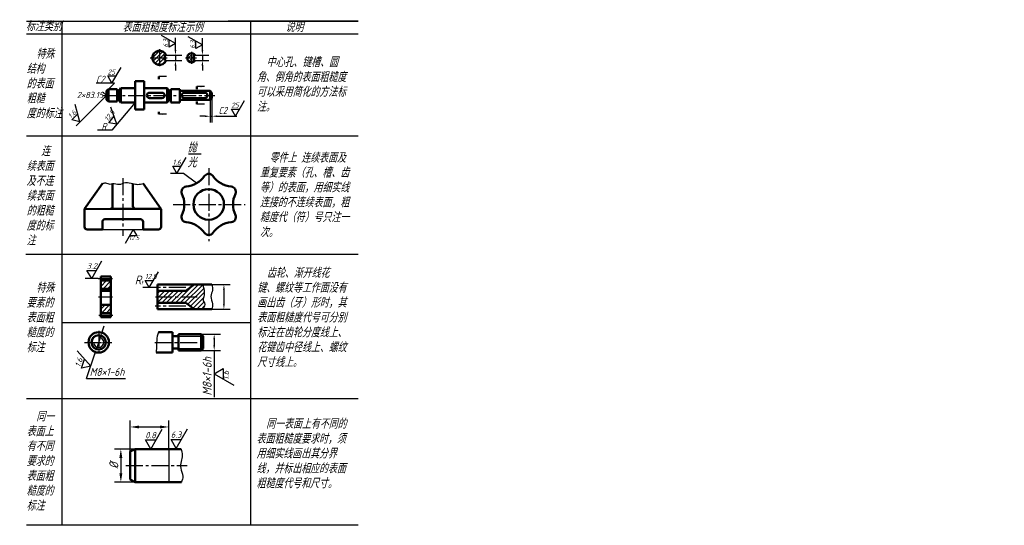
# Model space of a CAD drawing. Header units: millimetres. Extents: x 91 to 477, y 28 to 226.
import ezdxf

# ---------------------------------------------------------------- set-up
doc = ezdxf.new("R2010")
doc.units = ezdxf.units.MM
doc.header["$LTSCALE"] = 0.7
doc.linetypes.add('CENTER2', pattern=[28.575, 19.05, -3.175, 3.175, -3.175])
for name, color, linetype in [('剖面线层', 7, 'Continuous'), ('尺寸层', 221, 'Continuous'), ('符号层', 7, 'Continuous'), ('细实线层', 7, 'Continuous')]:
    doc.layers.add(name, color=color, linetype=linetype)
for name, color, linetype, lineweight in [('文字层', 227, 'Continuous', 20), ('点画线层', 3, 'CENTER2', 25), ('粗实线层', 1, 'Continuous', 50)]:
    doc.layers.add(name, color=color, linetype=linetype, lineweight=lineweight)
doc.styles.add('工程字体（斜）', font='gbeitc.shx', dxfattribs={"bigfont": 'gbcbig.shx'})
doc.styles.add('工程斜体', font='gbeitc.shx', dxfattribs={"bigfont": 'gbcbig.shx'})
doc.dimstyles.new('小箭头', dxfattribs={"dimtxt": 3.5, "dimasz": 2, "dimexe": 2.5, "dimexo": 0, "dimgap": 1, "dimtad": 1, "dimdsep": 46, "dimtxsty": '工程字体（斜）', "dimcen": 0, "dimadec": 0, "dimazin": 0, "dimtfac": 1, "dimtmove": 0, "dimatfit": 3, "dimfxl": 0, "dimarcsym": 0})
doc.dimstyles.new('线性直径', dxfattribs={"dimtxt": 3.5, "dimasz": 3.5, "dimexe": 2.5, "dimexo": 0, "dimgap": 1, "dimtad": 1, "dimtxsty": '工程斜体', "dimcen": 0, "dimadec": 0, "dimazin": 0, "dimtfac": 1, "dimtmove": 0, "dimatfit": 3, "dimfxl": 0, "dimarcsym": 0})

# ---------------------------------------------------------------- blocks, each defined once
blk = doc.blocks.new('粗糙度符号1')
at = {"layer": '细实线层', "ltscale": 0.5}
for p, q in [((0, 0), (6.38, 11.05)), ((0, 0), (-2.92, 5.05)), ((-2.92, 5.05), (2.92, 5.05))]:
    blk.add_line(p, q, dxfattribs=at)
at = {"layer": '细实线层', "ltscale": 0.5, "style": '工程字体（斜）'}
blk.add_attdef('CCD', (-3, 6), '', height=3.5, dxfattribs=at)
blk = doc.blocks.new('*D18')
at = {"layer": 'Defpoints', "color": 0, "ltscale": 0.5}
for p in [(148.12, 211.98), (148.12, 209.88), (151.84, 209.88)]:
    blk.add_point(p, dxfattribs=at)
at = {"layer": '尺寸层', "color": 0, "lineweight": -2, "ltscale": 0.5}
for p, q in [((151.84, 213.98), (151.84, 215.98)), ((148.12, 211.98), (154.34, 211.98)), ((148.12, 209.88), (154.34, 209.88)), ((151.84, 211.98), (151.84, 209.88)), ((151.84, 207.88), (151.84, 205.88))]:
    blk.add_line(p, q, dxfattribs=at)
at = {"layer": '尺寸层', "color": 0, "ltscale": 0.5}
for points in [[(151.5, 213.98), (152.17, 213.98), (151.84, 211.98)], [(151.5, 207.88), (152.17, 207.88), (151.84, 209.88)]]:
    blk.add_solid(points, dxfattribs=at)
blk = doc.blocks.new('*D19')
at = {"layer": 'Defpoints', "color": 0, "ltscale": 0.5}
for p in [(159.55, 211.98), (159.55, 209.88), (162.39, 209.88)]:
    blk.add_point(p, dxfattribs=at)
at = {"layer": '尺寸层', "color": 0, "lineweight": -2, "ltscale": 0.5}
for p, q in [((162.39, 213.98), (162.39, 215.98)), ((159.55, 211.98), (164.89, 211.98)), ((159.55, 209.88), (164.89, 209.88)), ((162.39, 211.98), (162.39, 209.88)), ((162.39, 207.88), (162.39, 205.88))]:
    blk.add_line(p, q, dxfattribs=at)
at = {"layer": '尺寸层', "color": 0, "ltscale": 0.5}
for points in [[(162.06, 213.98), (162.73, 213.98), (162.39, 211.98)], [(162.06, 207.88), (162.73, 207.88), (162.39, 209.88)]]:
    blk.add_solid(points, dxfattribs=at)
blk = doc.blocks.new('粗糙度符号2')
at = {"layer": '细实线层', "ltscale": 0.5}
for p, q in [((0, 0), (-6.38, -11.05)), ((0, 0), (2.92, -5.05)), ((2.92, -5.05), (-2.92, -5.05))]:
    blk.add_line(p, q, dxfattribs=at)
at = {"layer": '细实线层', "ltscale": 0.5, "style": '工程字体（斜）'}
blk.add_attdef('CCD', (-3.52, -8.38), '', height=3.5, dxfattribs=at)
blk = doc.blocks.new('*D20')
at = {"layer": 'Defpoints', "color": 0, "ltscale": 0.5}
for p in [(166.05, 121.97), (166.05, 112.37), (170.83, 112.37)]:
    blk.add_point(p, dxfattribs=at)
at = {"layer": '尺寸层', "color": 0, "lineweight": -2, "ltscale": 0.5}
for p, q in [((166.05, 121.97), (173.33, 121.97)), ((170.83, 119.97), (170.83, 114.37)), ((166.05, 112.37), (173.33, 112.37))]:
    blk.add_line(p, q, dxfattribs=at)
at = {"layer": '尺寸层', "color": 0, "ltscale": 0.5}
for points in [[(170.49, 119.97), (171.16, 119.97), (170.83, 121.97)], [(170.49, 114.37), (171.16, 114.37), (170.83, 112.37)]]:
    blk.add_solid(points, dxfattribs=at)
blk = doc.blocks.new('*D21')
at = {"layer": 'Defpoints', "color": 0, "ltscale": 0.5}
for p in [(161.85, 102.52), (161.85, 96.12), (167.01, 96.12)]:
    blk.add_point(p, dxfattribs=at)
at = {"layer": '尺寸层', "color": 0, "lineweight": -2, "ltscale": 0.5}
for p, q in [((161.85, 102.52), (169.51, 102.52)), ((167.01, 100.52), (167.01, 98.12)), ((161.85, 96.12), (169.51, 96.12)), ((167.01, 96.12), (167.01, 77.83))]:
    blk.add_line(p, q, dxfattribs=at)
at = {"layer": '尺寸层', "color": 0, "ltscale": 0.5}
for points in [[(166.68, 100.52), (167.34, 100.52), (167.01, 102.52)], [(166.68, 98.12), (167.34, 98.12), (167.01, 96.12)]]:
    blk.add_solid(points, dxfattribs=at)
at = {"layer": '尺寸层', "color": 0, "ltscale": 0.5, "insert": (164.26, 85.97), "char_height": 3.5, "attachment_point": 5, "rotation": 90, "style": '工程字体（斜）'}
blk.add_mtext('M8×1-6h', dxfattribs=at)
blk = doc.blocks.new('*D22')
at = {"layer": 'Defpoints', "color": 0, "ltscale": 0.5}
for p in [(136.1, 57.48), (130.42, 44.48), (136.1, 44.48)]:
    blk.add_point(p, dxfattribs=at)
at = {"layer": '尺寸层', "color": 0, "lineweight": -2, "ltscale": 0.5}
for p, q in [((136.1, 57.48), (127.92, 57.48)), ((130.42, 53.98), (130.42, 47.98)), ((136.1, 44.48), (127.92, 44.48))]:
    blk.add_line(p, q, dxfattribs=at)
at = {"layer": '尺寸层', "color": 0, "ltscale": 0.5}
for points in [[(129.84, 53.98), (131, 53.98), (130.42, 57.48)], [(129.84, 47.98), (131, 47.98), (130.42, 44.48)]]:
    blk.add_solid(points, dxfattribs=at)
at = {"layer": '尺寸层', "color": 0, "ltscale": 0.5, "insert": (127.67, 50.98), "char_height": 3.5, "attachment_point": 5, "rotation": 90, "style": '工程斜体'}
blk.add_mtext('%%C', dxfattribs=at)
blk = doc.blocks.new('*D23')
at = {"layer": 'Defpoints', "color": 0, "ltscale": 0.5}
for p in [(149.25, 66.12), (134.1, 56.48), (149.25, 57.48)]:
    blk.add_point(p, dxfattribs=at)
at = {"layer": '尺寸层', "color": 0, "lineweight": -2, "ltscale": 0.5}
for p, q in [((134.1, 56.48), (134.1, 68.62)), ((137.6, 66.12), (145.75, 66.12)), ((149.25, 57.48), (149.25, 68.62))]:
    blk.add_line(p, q, dxfattribs=at)
at = {"layer": '尺寸层', "color": 0, "ltscale": 0.5}
for points in [[(137.6, 66.7), (137.6, 65.54), (134.1, 66.12)], [(145.75, 66.7), (145.75, 65.54), (149.25, 66.12)]]:
    blk.add_solid(points, dxfattribs=at)
blk = doc.blocks.new('dfs')
at = {"layer": '剖面线层', "ltscale": 0.5}
h = blk.add_hatch(dxfattribs=at)
h.set_pattern_fill('ANSI31', scale=0.35, style=0)
h.set_pattern_definition([(45, (-89.671, -79.7318), (-0.7857724, 0.7857724), [])])
h.paths.add_polyline_path([(10.255, 67.331), (10.255, 64.531, 0.3056147), (12.851, 66.281), (12.421, 66.281), (12.421, 67.331)])
h.paths.add_polyline_path([(12.421, 67.331), (12.421, 68.381), (12.851, 68.381, 0.3056147), (10.255, 70.131), (10.255, 67.331)])
h.paths.add_polyline_path([(10.255, 70.131, 0.4142136), (7.455, 67.331), (10.255, 67.331)])
h.paths.add_polyline_path([(10.255, 67.331), (7.455, 67.331, 0.4142136), (10.255, 64.531)])
h.paths.add_polyline_path([(22.875, 67.331), (21.125, 67.331, 0.4142136), (22.875, 65.581)])
h.paths.add_polyline_path([(22.875, 65.581, 0.236068), (24.275, 66.281), (23.819, 66.281), (23.819, 67.331), (22.875, 67.331)])
h.paths.add_polyline_path([(22.875, 67.331), (23.819, 67.331), (23.819, 68.381), (24.275, 68.381, 0.236068), (22.875, 69.081)])
h.paths.add_polyline_path([(22.875, 67.331), (22.875, 69.081, 0.4142136), (21.125, 67.331)])
h = blk.add_hatch(dxfattribs=at)
h.set_pattern_fill('ANSI31', scale=0.4, style=0)
h.set_pattern_definition([(45, (-111.957, -104.2587), (-0.898026, 0.898026), [])])
h.paths.add_polyline_path([(-12.719, -20.027), (-12.719, -23.227), (-8.719, -23.227), (-8.719, -20.027)])
h.paths.add_polyline_path([(-12.719, -29.627), (-12.719, -32.827), (-8.719, -32.827), (-8.719, -29.627)])
h = blk.add_hatch(dxfattribs=at)
h.set_pattern_fill('ANSI31', scale=0.4, style=0)
h.set_pattern_definition([(45, (-129.4347, -117.9882), (-0.898026, 0.898026), [])])
edge = h.paths.add_edge_path()
edge.add_line((9.484, -24.027), (9.484, -28.827))
edge.add_line((9.484, -28.827), (20.684, -28.827))
edge.add_line((20.684, -28.827), (23.884, -31.227))
edge.add_line((23.884, -31.227), (27.243, -31.227))
edge.add_spline(control_points=[(27.243, -31.227), (27.739, -30.395), (28.418, -29.256), (27.13, -27.873), (27.991, -25.859), (27.853, -23.699), (27.396, -22.147), (27.243, -21.627)], knot_values=[0, 0, 0, 0, 2.4751464, 3.3864884, 5.0409256, 8.2592718, 9.8816032, 9.8816032, 9.8816032, 9.8816032], degree=3, periodic=0)
edge.add_line((27.243, -21.627), (23.884, -21.627))
edge.add_line((23.884, -21.627), (20.684, -24.027))
edge.add_line((20.684, -24.027), (9.484, -24.027))
at = {"layer": '尺寸层', "color": 7, "ltscale": 0.5}
for p, q in [((16.562, 72.381), (16.562, 75.218)), ((27.122, 72.381), (27.122, 75.049)), ((-7.391, 57.392), (-14.491, 57.392)), ((-9.733, 55.05), (-7.391, 57.392)), ((-10.433, 52.6), (-22.412, 40.621)), ((-10.433, 52.6), (-12.032, 53.934)), ((30.167, 50.85), (30.167, 41.906)), ((30.867, 51.55), (30.867, 41.906)), ((0.767, 49.8), (-8.387, 38.924)), ((28.167, 44.406), (26.167, 44.406)), ((30.167, 44.406), (30.867, 44.406)), ((32.867, 44.406), (40.586, 44.406)), ((-8.387, 38.924), (-13.955, 38.924)), ((21.622, 29.683), (26.622, 29.683)), ((19.656, 21.949), (14.656, 21.949)), ((24.794, 18.115), (19.656, 21.949)), ((-13.788, -19.227), (-18.788, -19.227)), ((8.798, -22.827), (3.798, -22.827)), ((-12.024, -39.728), (-11.391, -37.831)), ((-12.658, -41.625), (-14.433, -46.936)), ((-12.086, -44.28), (-8.427, -44.28)), ((-18.274, -58.43), (-15.067, -48.833)), ((-18.274, -58.43), (-2.987, -58.43))]:
    blk.add_line(p, q, dxfattribs=at)
for points in [[(28.167, 44.74), (28.167, 44.073), (30.167, 44.406)], [(32.867, 44.74), (32.867, 44.073), (30.867, 44.406)], [(-12.341, -39.622), (-11.708, -39.833), (-12.658, -41.625)], [(-15.383, -48.727), (-14.751, -48.938), (-14.433, -46.936)]]:
    blk.add_solid(points, dxfattribs=at)
at = {"layer": '点画线层', "color": 7, "ltscale": 0.5}
for p, q in [((10.255, 70.686), (10.255, 63.754)), ((22.875, 69.708), (22.875, 64.979)), ((6.636, 67.331), (13.498, 67.331)), ((20.468, 67.331), (24.791, 67.331)), ((-12.05, 52.6), (31.984, 52.6)), ((29.579, 24.032), (29.579, -4.604)), ((-4.104, 20.093), (-4.104, -2.567)), ((15.665, 9.828), (43.928, 9.828)), ((-13.788, -19.227), (-8.162, -19.227)), ((20.684, -22.827), (8.798, -22.827)), ((-13.67, -26.427), (-8.119, -26.427)), ((8.71, -26.427), (25.039, -26.427)), ((20.684, -30.027), (8.622, -30.027)), ((-13.529, -33.627), (-7.945, -33.627)), ((-13.546, -39.815), (-13.546, -49.181)), ((-19.121, -44.28), (-12.086, -44.28)), ((8.421, -44.28), (27.695, -44.28)), ((-2.88, -92.615), (21.187, -92.615))]:
    blk.add_line(p, q, dxfattribs=at)
at = {"layer": '符号层', "color": 7, "ltscale": 0.5}
blk.add_line((-28.032, -36.478), (45.921, -36.478), dxfattribs=at)
at = {"layer": '粗实线层', "color": 7, "ltscale": 0.5}
for p, q in [((12.851, 68.381), (12.421, 68.381)), ((12.421, 68.381), (12.421, 66.281)), ((12.421, 66.281), (12.851, 66.281)), ((24.275, 68.381), (23.819, 68.381)), ((23.819, 68.381), (23.819, 66.281)), ((23.819, 66.281), (24.275, 66.281)), ((0.767, 58.2), (4.24, 58.2)), ((0.767, 58.2), (0.767, 47)), ((4.267, 58.2), (4.156, 58.2)), ((4.267, 58.2), (4.267, 47)), ((10.031, 60.01), (10.031, 59.01)), ((-10.433, 54.35), (-9.733, 55.05)), ((-10.433, 50.85), (-10.433, 54.35)), ((-9.733, 50.15), (-9.733, 55.05)), ((-9.733, 55.05), (-6.233, 55.05)), ((-6.233, 55.05), (-6.233, 54.35)), ((-6.233, 50.85), (-6.233, 54.35)), ((-6.233, 54.35), (-5.533, 54.35)), ((-5.533, 54.35), (-4.833, 55.4)), ((-5.533, 50.85), (-5.533, 54.35)), ((-4.833, 49.8), (-4.833, 55.4)), ((-4.833, 55.4), (0.767, 55.4)), ((4.267, 55.4), (13.367, 55.4)), ((13.367, 49.8), (13.367, 55.4)), ((13.367, 55.4), (14.067, 54.35)), ((14.067, 50.85), (14.067, 54.35)), ((14.067, 54.35), (14.767, 54.35)), ((14.767, 49.8), (14.767, 55.05)), ((14.767, 55.05), (18.267, 55.05)), ((18.267, 49.8), (18.267, 55.05)), ((18.267, 54.35), (30.167, 54.35)), ((24.927, 56.019), (24.927, 55.019)), ((30.167, 50.85), (30.167, 54.35)), ((30.167, 54.35), (30.867, 53.65)), ((-10.433, 50.85), (-9.733, 50.15)), ((-6.233, 50.15), (-6.233, 50.85)), ((-6.233, 50.85), (-5.533, 50.85)), ((-5.533, 50.85), (-4.833, 49.8)), ((6.367, 53.65), (11.267, 53.65)), ((6.367, 51.55), (11.267, 51.55)), ((13.367, 49.8), (14.067, 50.85)), ((14.067, 50.85), (14.767, 50.85)), ((18.267, 50.85), (30.167, 50.85)), ((20.017, 53.65), (28.067, 53.65)), ((20.017, 51.55), (28.067, 51.55)), ((24.927, 49.182), (24.927, 50.182)), ((30.167, 50.85), (30.867, 51.55)), ((30.867, 51.55), (30.867, 53.65)), ((-9.733, 50.15), (-6.233, 50.15)), ((-4.833, 49.8), (0.767, 49.8)), ((0.767, 47), (4.267, 47)), ((13.367, 49.8), (4.267, 49.8)), ((14.703, 49.888), (18.202, 49.801)), ((14.767, 49.8), (18.267, 49.8)), ((10.031, 45.19), (10.031, 46.19)), ((-12.104, 18), (-19.104, 8.143)), ((-8.104, 9.048), (-8.104, 18)), ((-0.104, 9.143), (-0.104, 18)), ((10.896, 8), (3.896, 18)), ((-19.104, 8.143), (-19.104, 1)), ((-19.104, 8), (-9.099, 8.048)), ((-9.099, 8.048), (0.896, 8.143)), ((0.896, 8.143), (10.796, 8.143)), ((10.896, 1), (10.896, 8)), ((-11.104, 4), (2.896, 4)), ((-18.104, 0), (-12.104, 0)), ((-12.104, 0), (-12.104, 3)), ((3.896, 3), (3.896, 0)), ((3.896, 0), (9.896, 0)), ((-12.719, -18.427), (-12.719, -34.427)), ((-12.719, -18.427), (-8.719, -18.427)), ((-8.719, -18.427), (-8.719, -34.427)), ((-8.719, -18.427), (-8.719, -20.027)), ((-8.719, -20.027), (-12.719, -20.027)), ((-12.719, -20.027), (-12.719, -23.227)), ((9.484, -21.627), (9.484, -31.227)), ((9.484, -21.627), (30.778, -21.627)), ((20.684, -24.027), (23.884, -21.627)), ((-12.719, -23.227), (-8.719, -23.227)), ((-12.719, -24.027), (-8.719, -24.027)), ((-12.719, -26.427), (-12.719, -29.627)), ((-8.719, -23.227), (-8.719, -26.427)), ((9.484, -24.027), (20.684, -24.027)), ((-12.719, -29.627), (-8.719, -29.627)), ((-8.719, -29.627), (-8.719, -32.827)), ((9.484, -28.827), (20.684, -28.827)), ((20.684, -28.827), (23.884, -31.227)), ((-8.719, -32.827), (-12.719, -32.827)), ((-12.719, -32.827), (-12.719, -34.427)), ((-12.719, -34.427), (-8.719, -34.427)), ((9.484, -31.227), (30.778, -31.227)), ((9.971, -40.28), (15.376, -40.28)), ((15.376, -48.28), (15.376, -40.28)), ((15.376, -40.28), (15.376, -41.88)), ((15.376, -41.88), (17.776, -41.88)), ((17.776, -47.48), (17.776, -41.08)), ((17.776, -41.08), (26.576, -41.08)), ((17.776, -41.88), (17.776, -46.68)), ((26.576, -47.48), (26.576, -41.08)), ((26.576, -41.08), (27.376, -41.88)), ((27.376, -46.68), (27.376, -41.88)), ((27.376, -41.88), (27.376, -46.68)), ((15.376, -48.28), (8.976, -48.28)), ((17.776, -46.68), (15.376, -46.68)), ((15.376, -46.68), (15.376, -48.28)), ((26.576, -47.48), (17.776, -47.48)), ((26.576, -47.48), (27.376, -46.68)), ((-1.175, -87.115), (0.825, -86.115)), ((-1.175, -87.115), (-1.175, -98.115)), ((0.825, -86.115), (0.825, -99.115)), ((0.825, -86.115), (18.816, -86.115)), ((-1.175, -98.115), (0.825, -99.115)), ((0.825, -99.115), (18.878, -99.115))]:
    blk.add_line(p, q, dxfattribs=at)
for centre, radius in [((29.579, 9.828), 6), ((-13.546, -44.28), 4), ((-13.546, -44.28), 2.8)]:
    blk.add_circle(centre, radius, dxfattribs=at)
for centre, radius, start, end in [((10.255, 67.331), 2.8, 22.02431, 337.97569), ((22.875, 67.331), 1.75, 36.8699, 323.1301), ((6.367, 52.6), 1.05, 90, 270), ((11.267, 52.6), 1.05, 270, 90), ((20.017, 52.6), 1.05, 90, 270), ((28.067, 52.6), 1.05, 270, 90), ((19.794, 26.776), 10, 275.37568, 324.62432), ((29.579, 19.828), 2, 35.37568, 144.62432), ((39.363, 26.776), 10, 215.37568, 264.62432), ((20.918, 14.828), 2, 95.37568, 204.62432), ((38.239, 14.828), 2, 335.37568, 84.62432), ((10.01, 9.828), 10, 335.37568, 24.62432), ((49.148, 9.828), 10, 155.37568, 204.62432), ((-9.104, 9.048), 1, 270.27308, 0), ((0.896, 9.143), 1, 180, 270), ((-11.104, 3), 1, 90, 180), ((2.896, 3), 1, 0, 90), ((20.918, 4.828), 2, 155.37568, 264.62432), ((38.239, 4.828), 2, 275.37568, 24.62432), ((-18.104, 1), 1, 180, 270), ((9.896, 1), 1, 270, 0), ((19.794, -7.119), 10, 35.37568, 84.62432), ((39.363, -7.119), 10, 95.37568, 144.62432), ((29.579, -0.172), 2, 215.37568, 324.62432)]:
    blk.add_arc(centre, radius, start, end, dxfattribs=at)
at = {"layer": '细实线层', "color": 7, "ltscale": 0.5}
for p, q in [((-41.832, 81.739), (88.168, 81.739)), ((-28.032, 81.739), (-28.032, -9.712)), ((88.168, 81.739), (37.168, 81.739)), ((88.168, 81.739), (38.168, 81.739)), ((45.921, 81.739), (45.921, -9.712)), ((-41.832, 76.739), (88.168, 76.739)), ((-41.832, 36.739), (88.168, 36.739)), ((-12.104, 0), (3.896, 0)), ((-42.063, -9.712), (88.168, -9.712)), ((-28.032, -9.712), (-28.032, -116.04)), ((-22.832, -9.712), (88.168, -9.712)), ((45.921, -9.712), (45.921, -116.04)), ((17.776, -41.88), (27.376, -41.88)), ((17.776, -46.68), (27.376, -46.68)), ((88.168, -66.464), (-41.832, -66.464)), ((13.976, -86.115), (13.976, -98.721)), ((88.168, -116.04), (-41.832, -116.04))]:
    blk.add_line(p, q, dxfattribs=at)
blk.add_arc((-13.546, -44.28), 2, 180, 90, dxfattribs=at)
for points in [[(-12.104, 18), (-10.816, 18.222), (-9.217, 17.794), (-8.104, 18), (-5.52, 17.713), (-3.021, 18.382), (-0.104, 18), (1.776, 17.674), (3.896, 18)], [(27.243, -21.627), (27.663, -23.194), (27.663, -26.412), (27.451, -28.053), (27.906, -28.842), (27.243, -31.227)], [(30.778, -21.627), (31.093, -23.834), (30.45, -26.233), (31.093, -29.225), (30.778, -31.227)], [(18.816, -86.115), (19.204, -88.515), (18.602, -93.582), (19.481, -96.863), (18.878, -99.115)]]:
    blk.add_spline(points, degree=3, dxfattribs=at)
blk.add_open_spline([(9.971, -40.28), (9.757, -40.78), (9.178, -42.386), (9.181, -45.145), (9.04, -47.296), (8.976, -48.28)], degree=3, knots=[1.7712913, 1.7712913, 1.7712913, 1.7712913, 3.3994885, 6.9190358, 9.8873865, 9.8873865, 9.8873865, 9.8873865], dxfattribs=at)
at = {"layer": '尺寸层', "color": 7, "ltscale": 0.5}
for name, p, xscale, yscale, zscale, rotation, values in [('粗糙度符号1', (16.562, 72.902), 0.5, 0.5, 0.5, 90, {'CCD': '6.3'}), ('粗糙度符号1', (27.122, 72.381), 0.5, 0.5, 0.5, 90, {'CCD': '6.3'}), ('粗糙度符号1', (-20.868, 42.164), 0.5599999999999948, 0.5600000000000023, 0.5599999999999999, 45, {'CCD': '1.6'}), ('粗糙度符号1', (-6.38, 41.309), 0.5600000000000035, 0.5600000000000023, 0.5599999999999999, 49.91227615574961, {'CCD': '12.5'}), ('粗糙度符号1', (-16.671, -53.631), 0.6299999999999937, 0.6300000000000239, 0.63, 71.52179591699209, {'CCD': '1.6'}), ('粗糙度符号2', (31.737, -56.624), 0.6999999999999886, 0.6999999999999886, 0.7, 90, {'CCD': '1.6'})]:
    blk.add_blockref(name, p, dxfattribs=dict(at, xscale=xscale, yscale=yscale, zscale=zscale, rotation=rotation)).add_auto_attribs(values)
for name, p, xscale, yscale, zscale, values in [('粗糙度符号1', (-8.362, 57.392), 0.5600000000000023, 0.5600000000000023, 0.5599999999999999, {'CCD': '25'}), ('粗糙度符号1', (40.101, 44.406), 0.5600000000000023, 0.5600000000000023, 0.5599999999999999, {'CCD': '25'}), ('粗糙度符号1', (17.156, 21.949), 0.5670000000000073, 0.5670000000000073, 0.5670000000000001, {'CCD': '1.6'}), ('粗糙度符号2', (0, 0), 0.5, 0.5, 0.5, {'CCD': '12.5'}), ('粗糙度符号1', (-16.288, -19.227), 0.6299999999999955, 0.6299999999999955, 0.63, {'CCD': '3.2'}), ('粗糙度符号1', (6.298, -22.827), 0.5670000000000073, 0.5670000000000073, 0.5670000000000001, {'CCD': '12.5'}), ('粗糙度符号1', (6.852, -86.115), 0.6999999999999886, 0.6999999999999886, 0.7, {'CCD': '0.8'}), ('粗糙度符号1', (16.862, -85.896), 0.6999999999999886, 0.6999999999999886, 0.7, {'CCD': '6.3'})]:
    blk.add_blockref(name, p, dxfattribs=dict(at, xscale=xscale, yscale=yscale, zscale=zscale)).add_auto_attribs(values)
at = {"layer": '尺寸层', "color": 7, "ltscale": 0.5, "attachment_point": 1, "style": '工程斜体'}
for s, insert, char_height, width in [('C2', (-14.579, 60.294), 2.8, 3.79367), ('2×83.15', (-22.108, 53.969), 2.45, 3.53787), ('R', (-12.443, 41.826), 2.8, 3.79367), ('抛光', (21.268, 33.767), 3.5, 5.35367), ('R{\\H0.4286x;t}', (0.628, -18.082), 3.5, 2.28329)]:
    blk.add_mtext(s, dxfattribs=dict(at, insert=insert, char_height=char_height, width=width))
at = {"layer": '尺寸层', "color": 7, "ltscale": 0.5, "attachment_point": 5, "style": '工程字体（斜）'}
for s, insert, char_height in [('C2', (35.113, 46.673), 2.8), ('M8×1-6h', (-10.278, -55.868), 3.15)]:
    blk.add_mtext(s, dxfattribs=dict(at, insert=insert, char_height=char_height))
at = {"layer": '文字层', "color": 7, "ltscale": 0.5, "char_height": 3.5, "style": '工程斜体'}
for s, insert, width, attachment_point in [('标注类别', (-35.078, 79.556), 13.50814, 5), ('表面粗糙度标注示例', (11.544, 79.239), 68.75304, 5), ('说明', (63.168, 79.239), 50, 5), ('  特殊结构\\P的表面粗糙\\P度的标注', (-41.832, 57.039), 13.43615, 4), ('  中心孔、键槽、圆角、倒角的表面粗糙度可以采用简化的方法标注。                 ', (48.416, 56.739), 36.91871, 4), ('  零件上 连续表面及重复要素（孔、槽、齿等）的表面，用细实线连接的不连续表面，粗糙度代（符）号只注一次。', (49.614, 13.369), 35.29856, 4), ('   连续表面及不连续表面的粗糙度的标注', (-41.832, 13.048), 12.11938, 4), ('  特殊要素的表面粗糙度的标注', (-41.832, -34.712), 12.82441, 4), ('  齿轮、渐开线花键、螺纹等工作面没有画出齿（牙）形时，其表面粗糙度代号可分别标注在齿轮分度线上、花键齿中径线上、螺纹尺寸线上。', (48.567, -34.712), 35.08014, 4), ('  同一表面上有不同要求的表面粗糙度的标注', (-41.832, -90.992), 13.27005, 4), ('  同一表面上有不同的表面粗糙度要求时，须用细实线画出其分界线，并标出相应的表面粗糙度代号和尺寸。\\P  ', (48.275, -90.992), 36.36227, 4)]:
    blk.add_mtext(s, dxfattribs=dict(at, insert=insert, width=width, attachment_point=attachment_point))
at = {"layer": '尺寸层', "color": 7, "ltscale": 0.5}
dim = blk.add_linear_dim(base=(16.562, 66.281), p1=(12.851, 68.381), p2=(12.851, 66.281), angle=90, text=' ', dimstyle='小箭头', dxfattribs=at)
dim.commit()
dim.dimension.update_dxf_attribs({"geometry": '*D18', "text_midpoint": (16.562, 67.331), "dimtype": 128, "insert": (-135.273, -143.596)})
for base, p1, p2, text, picture, middle in [((27.122, 66.281), (24.275, 68.381), (24.275, 66.281), ' ', '*D19', (27.122, 67.331)), ((35.553, -31.227), (30.778, -21.627), (30.778, -31.227), ' ', '*D20', (35.553, -26.427)), ((31.737, -47.48), (26.576, -41.08), (26.576, -47.48), 'M8×1-6h', '*D21', (28.987, -57.624))]:
    dim = blk.add_linear_dim(base=base, p1=p1, p2=p2, angle=90, text=text, dimstyle='小箭头', dxfattribs=at)
    dim.commit()
    dim.dimension.update_dxf_attribs({"geometry": picture, "text_midpoint": middle, "insert": (-135.273, -143.596)})
dim = blk.add_linear_dim(base=(13.976, -77.476), p1=(-1.175, -87.115), p2=(13.976, -86.115), text=' ', dimstyle='线性直径', override={"dimpost": '%%c<>'}, dxfattribs=at)
dim.commit()
dim.dimension.update_dxf_attribs({"geometry": '*D23', "text_midpoint": (6.4, -77.476), "insert": (-135.273, -143.596)})
dim = blk.add_linear_dim(base=(-4.852, -99.115), p1=(0.825, -86.115), p2=(0.825, -99.115), angle=90, text='%%C', dimstyle='线性直径', override={"dimpost": '%%c<>'}, dxfattribs=at)
dim.commit()
dim.dimension.update_dxf_attribs({"geometry": '*D22', "text_midpoint": (-7.602, -92.615), "insert": (-135.273, -143.596)})
for points in [[(13.031, 60.01), (10.031, 60.01)], [(27.927, 56.019), (24.927, 56.019)], [(27.927, 49.182), (24.927, 49.182)], [(13.031, 45.19), (10.031, 45.19)]]:
    blk.add_leader(points, dimstyle='线性直径', override={"dimasz": 1.5, "dimgap": 1, "dimtad": 0}, dxfattribs=at)

msp = doc.modelspace()

# ---------------------------------------------------------------- block references
at = {"layer": '尺寸层', "color": 7}
msp.add_blockref('dfs', (135.27, 143.6), dxfattribs=at)

doc.saveas('drawing.dxf')
